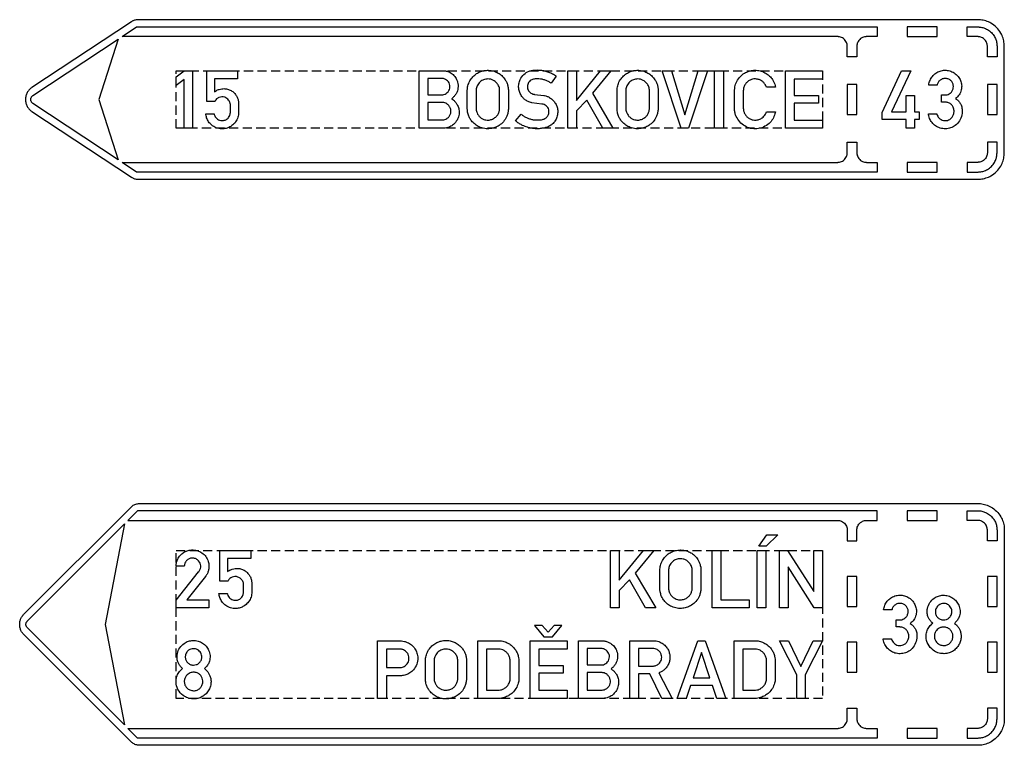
# Model space of a CAD drawing. Header units: millimetres. Extents: x -543 to 12818, y -320 to 1725.
# Tile 3 of 5: x 3673 to 5710, y 0 to 1501. Entities that reach past the tile are written whole.
import ezdxf

# ---------------------------------------------------------------- set-up
doc = ezdxf.new("R2010")
doc.units = ezdxf.units.MM
doc.header["$LTSCALE"] = 5
doc.linetypes.add('ČÁRKOVANÁX2', pattern=[1.5, 1, -0.5])
doc.layers.add('Značka', color=7, linetype='Continuous')

msp = doc.modelspace()

# ---------------------------------------------------------------- linework, layer by layer
at = {"layer": 'Značka', "color": 5}
for points in [[(5655.4, 1500.5), (3917.9, 1500.5), (3917.2, 1500.5), (3916.4, 1500.5, 0.031279), (3913.6, 1500.2, 0.030292), (3910.7, 1499.5, 0.031362), (3908, 1498.5, 0.034709), (3905.4, 1497.2), (3904.8, 1496.8), (3904.1, 1496.4), (3698.3, 1360.6), (3697.1, 1359.7), (3695.9, 1358.8, 0.052611), (3691.7, 1354.7, 0.052754), (3688.4, 1349.8, 0.065591), (3685.7, 1342.9, 0.065814), (3684.9, 1335.5, 0.065502), (3685.7, 1328.2, 0.063862), (3688.4, 1321.3, 0.052739), (3691.7, 1316.4, 0.057593), (3695.9, 1312.3), (3697.1, 1311.4), (3698.3, 1310.5), (3904.1, 1174.7), (3904.8, 1174.3), (3905.4, 1173.9, 0.031255), (3908, 1172.6, 0.030313), (3910.7, 1171.6, 0.031363), (3913.6, 1170.9, 0.0347), (3916.4, 1170.6), (3917.2, 1170.6), (3917.9, 1170.5), (5655.4, 1170.5, 0.003568), (5658.3, 1170.7, 0.010713), (5661.1, 1170.8, 0.055713), (5672.4, 1173.2, 0.056163), (5682.9, 1177.9, 0.069695), (5694.3, 1186.6, 0.068358), (5703, 1198, 0.056425), (5707.9, 1208.6, 0.061111), (5710.1, 1219.8), (5710.3, 1222.7), (5710.4, 1225.5), (5710.4, 1445.5), (5710.3, 1448.4), (5710.1, 1451.3, 0.055706), (5707.8, 1462.5, 0.056171), (5703, 1473, 0.069693), (5694.4, 1484.5, 0.068361), (5682.9, 1493.2, 0.05643), (5672.4, 1498, 0.061122), (5661.1, 1500.2, 0.012199), (5658.3, 1500.4, 0.004055), (5655.4, 1500.5)], [(3914.9, 1485.5), (5447.4, 1485.5), (5447.4, 1465.5), (5425.4, 1465.5, 0.003505), (5424.3, 1465.5, 0.010675), (5423.3, 1465.4, 0.055729), (5419.2, 1464.6, 0.056165), (5415.4, 1462.9, 0.069687), (5411.2, 1459.7, 0.068336), (5408.1, 1455.5, 0.056415), (5406.3, 1451.7, 0.061115), (5405.5, 1447.6), (5405.4, 1446.6), (5405.4, 1445.5), (5405.4, 1423.5), (5385.4, 1423.5), (5385.4, 1445.5), (5385.4, 1446.6), (5385.3, 1447.6, 0.055695), (5384.4, 1451.7, 0.056165), (5382.7, 1455.5, 0.069682), (5379.6, 1459.7, 0.06837), (5375.4, 1462.9, 0.05644), (5371.6, 1464.6, 0.061135), (5367.5, 1465.4, 0.012246), (5366.4, 1465.5), (5365.4, 1465.5), (3884.6, 1465.5), (3914.9, 1485.5)], [(5675.4, 1423.5), (5675.4, 1445.5), (5675.4, 1446.6), (5675.3, 1447.6, 0.055752), (5674.4, 1451.7, 0.056139), (5672.7, 1455.5, 0.069682), (5669.6, 1459.7, 0.06837), (5665.4, 1462.9, 0.05644), (5661.6, 1464.6, 0.061135), (5657.5, 1465.4, 0.012246), (5656.4, 1465.5), (5655.4, 1465.5), (5633.4, 1465.5), (5633.4, 1485.5), (5655.4, 1485.5, -0.00359), (5657.5, 1485.5, -0.010701), (5659.6, 1485.3, -0.055709), (5667.8, 1483.6, -0.056165), (5675.4, 1480.2, -0.069687), (5683.7, 1473.9, -0.06836), (5690, 1465.5, -0.056428), (5693.5, 1457.9, -0.0611), (5695.2, 1449.7), (5695.3, 1447.6), (5695.4, 1445.5), (5695.4, 1423.5), (5675.4, 1423.5)], [(3876.3, 1460), (3836.3, 1335.5), (3876.3, 1211.1), (3700.3, 1327.2), (3699.9, 1327.5), (3699.5, 1327.8, -0.052598), (3698.1, 1329.2, -0.052729), (3697, 1330.8, -0.065595), (3696.1, 1333.1, -0.065813), (3695.8, 1335.5, -0.065502), (3696.1, 1338, -0.06386), (3697, 1340.3, -0.05275), (3698.1, 1341.9, -0.057607), (3699.5, 1343.3), (3699.9, 1343.6), (3700.3, 1343.9), (3876.3, 1460)], [(4075.2, 1305.7), (4075.4, 1305), (4075.6, 1304.2, 0.061321), (4077.5, 1299.9, 0.076051), (4080.6, 1296.3, 0.081245), (4084.4, 1293.6, 0.074046), (4089, 1292.2, 0.102547), (4096.1, 1292.5, 0.116968), (4102.4, 1295.5, 0.07231), (4105.3, 1298.5, 0.058801), (4107.4, 1302.1, 0.043861), (4108.4, 1305.2, 0.050818), (4108.9, 1308.3, 0.010876), (4108.9, 1309.1, 0.003619), (4108.9, 1310), (4108.9, 1324.4, 0.008536), (4108.8, 1326.1, 0.025954), (4108.5, 1327.7, 0.068285), (4107.3, 1331.2, 0.054033), (4105.2, 1334.3, 0.069253), (4101.6, 1337.8, 0.08054), (4097.1, 1340.1, 0.097812), (4091.1, 1340.9, 0.091138), (4085.2, 1339.5, 0.085464), (4080.4, 1336.6, 0.103685), (4077.1, 1332.3), (4076.9, 1331.8), (4076.6, 1331.3), (4059.9, 1331.3), (4059.9, 1395), (4123.7, 1395), (4123.7, 1378.1), (4075.9, 1378.1), (4075.9, 1351.3), (4077.8, 1352.6), (4079.8, 1353.9, -0.051742), (4085.4, 1356.4, -0.052712), (4091.5, 1357.7, -0.06579), (4099.1, 1357.7, -0.065562), (4106.5, 1355.7, -0.069358), (4113.6, 1351.8, -0.071356), (4119.3, 1346.1, -0.059652), (4123, 1340.2, -0.053804), (4125.2, 1333.7, -0.024795), (4125.7, 1331, -0.033753), (4125.9, 1328.3), (4125.9, 1328), (4125.9, 1327.6), (4125.9, 1308.5, -0.001761), (4125.9, 1307.7, -0.005322), (4125.8, 1306.8, -0.045325), (4125.1, 1301.4, -0.04367), (4123.3, 1296.1, -0.080867), (4117.8, 1286.9, -0.084535), (4109.6, 1280, -0.069816), (4101.9, 1276.4, -0.066782), (4093.4, 1275, -0.084631), (4082.2, 1276.3, -0.088725), (4072.1, 1281.3, -0.074193), (4065.3, 1287.6, -0.07096), (4060.6, 1295.5, -0.035766), (4059.1, 1299.8, -0.037177), (4058.2, 1304.2), (4058.1, 1304.9), (4058, 1305.7), (4075.2, 1305.7)], [(4499.4, 1276), (4499.4, 1395), (4548.3, 1395), (4549.5, 1395, -0.006987), (4550.7, 1394.9, -0.053522), (4557.4, 1393.8, -0.058869), (4563.8, 1391.1, -0.084093), (4571.6, 1385.2, -0.083995), (4577, 1377, -0.052903), (4579.1, 1371.3, -0.048086), (4580, 1365.3, -0.047689), (4579.9, 1359.2, -0.051704), (4578.6, 1353.2, -0.057806), (4575.8, 1347, -0.056924), (4571.7, 1341.6, -0.018975), (4570.1, 1340, -0.01917), (4568.4, 1338.6, -0.007456), (4567.6, 1337.9), (4566.6, 1337.2), (4567.9, 1336.3, -0.007109), (4569.1, 1335.4, -0.045524), (4574, 1330.9, -0.053982), (4577.9, 1325.4, -0.077429), (4581.5, 1316.9, -0.07632), (4582.3, 1307.6, -0.08493), (4580.2, 1297.3, -0.082717), (4574.8, 1288.3, -0.067284), (4568.8, 1282.4, -0.067548), (4561.4, 1278.3, -0.045462), (4556.2, 1276.7, -0.04876), (4550.8, 1276.1, -0.00711), (4549.8, 1276, -0.00231), (4548.8, 1276), (4499.4, 1276)], [(4599.2, 1354.6), (4599.2, 1355.6), (4599.3, 1356.6, -0.030686), (4599.9, 1361.6, -0.031089), (4601.2, 1366.4, -0.066292), (4605.8, 1376.2, -0.068476), (4612.8, 1384.5, -0.061862), (4620.5, 1390.3, -0.059931), (4629.4, 1394.1, -0.057342), (4638.6, 1395.8, -0.057585), (4647.9, 1395.5, -0.056918), (4656.9, 1393.2, -0.057502), (4665, 1389, -0.055379), (4671.9, 1383.4, -0.053459), (4677.5, 1376.4, -0.043032), (4680.8, 1370.4, -0.048855), (4682.9, 1364, -0.022706), (4683.6, 1360.5, -0.012948), (4684, 1356.9), (4684.1, 1356.3), (4684.2, 1355.7), (4684.2, 1315.9), (4684.1, 1314.9), (4684, 1314, -0.035768), (4682.7, 1306.6, -0.047842), (4680.2, 1299.6, -0.078795), (4673.9, 1289.6, -0.073098), (4664.8, 1281.9, -0.060119), (4656.2, 1277.5, -0.059847), (4646.8, 1275.3, -0.071109), (4635.1, 1275.4, -0.074185), (4623.9, 1278.8, -0.06604), (4615.1, 1284.2, -0.061699), (4607.9, 1291.6, -0.047092), (4603.8, 1297.9, -0.05388), (4601, 1304.9, -0.030233), (4599.9, 1309.6, -0.017685), (4599.4, 1314.3), (4599.2, 1315.4), (4599.2, 1316.5), (4599.2, 1354.6)], [(4710.7, 1305.2), (4711.8, 1304.3), (4713, 1303.4, 0.039103), (4718.4, 1299.8, 0.032091), (4724.4, 1297, 0.032644), (4730.8, 1294.8, 0.039891), (4737.3, 1293.5, 0.02449), (4741.8, 1293.2, 0.01432), (4746.3, 1293.2, 0.035312), (4753, 1293.8, 0.084135), (4759.3, 1295.9, 0.055206), (4762.2, 1297.8, 0.056011), (4764.7, 1300.2, 0.05727), (4766.6, 1303.2, 0.056926), (4767.7, 1306.5, 0.062829), (4768.2, 1310.3, 0.064418), (4767.7, 1314.1, 0.085849), (4765.7, 1318.9, 0.089205), (4762.1, 1322.7, 0.071842), (4758.4, 1324.9, 0.05931), (4754.2, 1326), (4753.7, 1326.1), (4753.2, 1326.2), (4732.5, 1328.8), (4731.6, 1329.1), (4730.8, 1329.3, -0.017774), (4726.8, 1330.7, -0.032305), (4722.9, 1332.4, -0.062172), (4717.1, 1336.4, -0.055262), (4712.3, 1341.7, -0.068822), (4707.7, 1349.8, -0.072906), (4705.5, 1358.7, -0.074674), (4705.8, 1367.9, -0.072247), (4708.7, 1376.8, -0.094605), (4716.3, 1387.2, -0.103596), (4727, 1393.9, -0.055196), (4733.8, 1395.8, -0.035097), (4740.9, 1396.5, -0.029409), (4748.9, 1396.3, -0.030644), (4756.7, 1395.2, -0.032943), (4765.2, 1393, -0.029902), (4773.4, 1389.7, -0.019591), (4777.6, 1387.6, -0.028945), (4781.5, 1385.2), (4782.2, 1384.6), (4783, 1384), (4772.8, 1369.4), (4771.5, 1370.2), (4770.1, 1371, 0.031818), (4763.8, 1374.2, 0.035477), (4757.2, 1376.5, 0.037911), (4750.4, 1377.9, 0.035605), (4743.4, 1378.3, 0.05695), (4735.9, 1377.5, 0.118682), (4729.4, 1374.5, 0.089558), (4726.1, 1370.9, 0.077129), (4724.1, 1366.3, 0.050936), (4723.5, 1363.2, 0.054981), (4723.6, 1360.1, 0.076557), (4724.8, 1355.8, 0.070212), (4727.2, 1351.9, 0.053213), (4729.6, 1349.5, 0.057381), (4732.4, 1347.8, 0.030551), (4733.9, 1347.1, 0.033), (4735.5, 1346.6, 0.019636), (4736.7, 1346.4, 0.006491), (4737.9, 1346.2), (4757.6, 1343.7), (4758.2, 1343.6), (4758.9, 1343.5, -0.057689), (4764.4, 1342, -0.045347), (4769.6, 1339.3, -0.062097), (4776.5, 1334, -0.068451), (4781.7, 1327.1, -0.067352), (4785.1, 1319.5, -0.064545), (4786.3, 1311.2, -0.073531), (4785.3, 1301.6, -0.075675), (4781.6, 1292.7, -0.065689), (4776.6, 1286.1, -0.066685), (4770.1, 1281.1, -0.056083), (4763.1, 1277.9, -0.038296), (4755.6, 1276, -0.042199), (4744.9, 1274.9, -0.042477), (4734.1, 1275.7, -0.040678), (4723.7, 1278, -0.036919), (4713.6, 1282, -0.028959), (4707.1, 1285.4, -0.03894), (4701.1, 1289.7), (4700.1, 1290.6), (4699, 1291.5), (4710.7, 1305.2)], [(4909.1, 1354.6), (4909.1, 1355.6), (4909.2, 1356.6, -0.030699), (4909.8, 1361.6, -0.031077), (4911.1, 1366.4, -0.066297), (4915.7, 1376.2, -0.068485), (4922.7, 1384.5, -0.061866), (4930.4, 1390.3, -0.059931), (4939.3, 1394.1, -0.05734), (4948.5, 1395.8, -0.057585), (4957.8, 1395.5, -0.056914), (4966.8, 1393.2, -0.057508), (4974.9, 1389, -0.055388), (4981.8, 1383.4, -0.053464), (4987.4, 1376.4, -0.043001), (4990.7, 1370.4, -0.048855), (4992.9, 1364, -0.022673), (4993.5, 1360.5), (4994, 1356.9), (4994, 1356.3), (4994.1, 1355.7), (4994.1, 1315.9), (4994, 1314.9), (4993.9, 1314, -0.03576), (4992.6, 1306.6, -0.047835), (4990.1, 1299.6, -0.07879), (4983.8, 1289.6, -0.073098), (4974.7, 1281.9, -0.060122), (4966.1, 1277.5, -0.059851), (4956.7, 1275.3, -0.071109), (4945, 1275.4, -0.074185), (4933.8, 1278.8, -0.066033), (4925, 1284.2, -0.061699), (4917.8, 1291.6, -0.047099), (4913.7, 1297.9, -0.053865), (4910.9, 1304.9, -0.030221), (4909.8, 1309.6, -0.017672), (4909.3, 1314.3), (4909.2, 1315.4), (4909.1, 1316.5), (4909.1, 1354.6)], [(5236.7, 1310.1), (5236.2, 1307.9), (5235.7, 1305.7, -0.074267), (5231.1, 1295.1, -0.07334), (5223.6, 1286.2, -0.087472), (5212, 1278.5, -0.087033), (5198.4, 1275.1, -0.081781), (5185.3, 1275.9, -0.082642), (5173.2, 1280.8, -0.082255), (5163, 1289.2, -0.076612), (5155.9, 1300.4, -0.049038), (5153.3, 1307.3, -0.06406), (5152.4, 1314.6), (5152.4, 1315.5), (5152.4, 1316.4), (5152.4, 1356.3), (5152.5, 1357.5), (5152.6, 1358.7, -0.076267), (5155.6, 1370.3, -0.076924), (5162.1, 1380.5, -0.07328), (5170.3, 1388.3, -0.069836), (5180.5, 1393.4, -0.059238), (5189.8, 1395.7, -0.060626), (5199.5, 1395.8, -0.068021), (5210.2, 1393.2, -0.0664), (5219.8, 1387.9, -0.053993), (5226.4, 1382.2, -0.055384), (5231.6, 1375.2, -0.038268), (5234.3, 1370, -0.040679), (5236.1, 1364.5), (5236.4, 1362.8), (5236.8, 1361), (5218.2, 1361), (5217.4, 1362.8), (5216.6, 1364.6, 0.060783), (5213.5, 1369.4, 0.062697), (5209.3, 1373.3, 0.078729), (5202.9, 1376.7, 0.078053), (5195.8, 1378, 0.073298), (5189.1, 1377.4, 0.073377), (5182.8, 1374.9, 0.069989), (5177.6, 1371, 0.0703), (5173.7, 1365.9, 0.038797), (5172.1, 1362.7, 0.035413), (5171, 1359.3), (5170.6, 1357.4), (5170.4, 1355.4), (5170.4, 1354.9), (5170.3, 1354.3), (5170.3, 1316.7), (5170.4, 1315.9), (5170.5, 1315.1, 0.059569), (5171.9, 1309.1, 0.068103), (5174.7, 1303.6, 0.072022), (5178.9, 1298.8, 0.068632), (5184.2, 1295.4, 0.071732), (5190.5, 1293.3, 0.073115), (5197.2, 1293.1, 0.082615), (5204.6, 1295, 0.081785), (5211.1, 1299.2, 0.058806), (5214.7, 1303.2, 0.059261), (5217.4, 1307.8), (5217.8, 1308.9), (5218.2, 1310.1), (5236.7, 1310.1)], [(5570.6, 1305.8), (5571, 1304.4), (5571.5, 1303.1, 0.066936), (5573.9, 1299, 0.067324), (5577.3, 1295.7, 0.079611), (5582.1, 1292.9, 0.083503), (5587.5, 1291.9, 0.078721), (5592.6, 1292.4, 0.077291), (5597.4, 1294.4, 0.094868), (5602.3, 1298.8, 0.087389), (5605.4, 1304.7, 0.097379), (5606.5, 1312.1, 0.104443), (5604.7, 1319.4, 0.094858), (5600.9, 1324.9, 0.095664), (5595.3, 1328.6, 0.045616), (5592.4, 1329.6, 0.043317), (5589.4, 1330.1), (5588.7, 1330.2), (5588.1, 1330.2), (5580.7, 1330.2), (5580.7, 1345.1), (5588.3, 1345.1), (5589, 1345.1, 0.010037), (5589.6, 1345.1, 0.089505), (5594.3, 1346, 0.078189), (5598.5, 1348.5, 0.098565), (5602.8, 1353.3, 0.099815), (5604.9, 1359.4, 0.096895), (5604.9, 1365.6, 0.098709), (5602.5, 1371.3, 0.100564), (5598.1, 1375.9, 0.097644), (5592.3, 1378.5, 0.106021), (5585.3, 1378.9, 0.108981), (5578.9, 1376.3, 0.096332), (5574.3, 1372.1, 0.100258), (5571.7, 1366.7), (5571.6, 1366), (5571.4, 1365.3), (5554.2, 1365.3), (5554.6, 1367.9), (5555.2, 1370.4, -0.070916), (5558.9, 1379.4, -0.076579), (5565.1, 1387, -0.078959), (5573.1, 1392.6, -0.076378), (5582.4, 1395.5, -0.077806), (5592.5, 1395.8, -0.077968), (5602.2, 1393, -0.081012), (5611.1, 1387.2, -0.081003), (5617.7, 1379, -0.076299), (5621.4, 1370.3, -0.0798), (5622.2, 1360.7, -0.092069), (5619.7, 1349.9, -0.105087), (5613.3, 1341), (5611.5, 1339.3), (5609.6, 1337.7), (5611.4, 1336.4), (5613.1, 1335, -0.058043), (5617.6, 1330, -0.058881), (5620.9, 1324.2, -0.074892), (5623.2, 1315.7, -0.064085), (5623.1, 1306.8, -0.089419), (5619.3, 1294, -0.101889), (5611.2, 1283.6, -0.087328), (5602, 1277.7, -0.080963), (5591.4, 1275.2, -0.079643), (5580.5, 1275.7, -0.082662), (5570.4, 1279.7, -0.076818), (5562.5, 1285.9, -0.076585), (5556.9, 1294.1, -0.041081), (5554.8, 1299, -0.040365), (5553.6, 1304), (5553.5, 1304.9), (5553.4, 1305.8), (5570.6, 1305.8)], [(4517.5, 1379.1), (4517.5, 1345.1), (4546, 1345.1, 0.005386), (4547.1, 1345.1, 0.01603), (4548.2, 1345.2, 0.091636), (4553.3, 1346.6, 0.08074), (4557.7, 1349.7, 0.081301), (4561.1, 1353.9, 0.086101), (4562.9, 1358.9, 0.08746), (4563.1, 1364.4, 0.085838), (4561.4, 1369.7, 0.08193), (4558.4, 1374, 0.078649), (4554.1, 1377.1, 0.046711), (4551.5, 1378.3, 0.054004), (4548.6, 1378.9, 0.009065), (4548, 1379), (4547.4, 1379.1), (4517.5, 1379.1)], [(4617.3, 1354.5), (4617.3, 1316.5), (4617.3, 1315.8), (4617.4, 1315, 0.037584), (4618, 1311.3, 0.041676), (4619.3, 1307.7, 0.062893), (4622, 1302.8, 0.060173), (4626, 1298.7, 0.059427), (4630.5, 1295.5, 0.064329), (4635.7, 1293.6, 0.050509), (4640, 1293, 0.044565), (4644.3, 1293.1, 0.073918), (4651.6, 1295.1, 0.085005), (4657.9, 1299.2, 0.073628), (4662.2, 1304.1, 0.063572), (4664.9, 1309.9, 0.033212), (4665.7, 1312.8, 0.042657), (4666.1, 1315.8), (4666.1, 1316.2), (4666.1, 1316.6), (4666.1, 1354.5), (4666.1, 1355.1), (4666.1, 1355.8, 0.062613), (4665.5, 1360, 0.048324), (4663.9, 1363.9, 0.076913), (4659.5, 1370.3, 0.08378), (4653.3, 1375, 0.069864), (4647.7, 1377.3, 0.066682), (4641.5, 1378, 0.08852), (4633, 1376.5, 0.098118), (4625.7, 1372.1, 0.062844), (4622.1, 1368.2, 0.051395), (4619.5, 1363.5, 0.039545), (4618.1, 1359.8, 0.050738), (4617.4, 1355.9), (4617.3, 1355.2), (4617.3, 1354.5)], [(4927.2, 1354.5), (4927.2, 1316.5), (4927.2, 1315.8), (4927.3, 1315, 0.037584), (4927.9, 1311.3, 0.04166), (4929.2, 1307.7, 0.062884), (4931.9, 1302.8, 0.060173), (4935.9, 1298.7, 0.059415), (4940.4, 1295.5, 0.064332), (4945.6, 1293.6, 0.050512), (4949.9, 1293, 0.044565), (4954.2, 1293.1, 0.073922), (4961.5, 1295.1, 0.085009), (4967.8, 1299.2, 0.073635), (4972.1, 1304.1, 0.063589), (4974.8, 1309.9, 0.033231), (4975.6, 1312.8, 0.042637), (4976, 1315.8), (4976, 1316.2), (4976, 1316.6), (4976, 1354.5), (4976.1, 1355.1), (4976, 1355.8, 0.062627), (4975.4, 1360, 0.048298), (4973.8, 1363.9, 0.0769), (4969.4, 1370.3, 0.083785), (4963.3, 1375, 0.069861), (4957.6, 1377.3, 0.066677), (4951.4, 1378, 0.088518), (4942.9, 1376.5, 0.098123), (4935.6, 1372.1, 0.062844), (4932, 1368.2, 0.051415), (4929.4, 1363.5, 0.039545), (4928, 1359.8, 0.050722), (4927.3, 1355.9), (4927.2, 1355.2), (4927.2, 1354.5)], [(4517.5, 1329.2), (4517.5, 1293.2), (4546.1, 1293.2, 0.003564), (4547.2, 1293.2, 0.010909), (4548.3, 1293.3, 0.058711), (4552.6, 1294, 0.063112), (4556.5, 1295.9, 0.084062), (4561, 1299.5, 0.085723), (4563.9, 1304.4, 0.082254), (4565.3, 1309.7, 0.080964), (4564.8, 1315.1, 0.088837), (4562.5, 1320.7, 0.084254), (4558.4, 1325.3, 0.065593), (4554.7, 1327.8, 0.080403), (4550.5, 1329, 0.018305), (4549.4, 1329.1, 0.006108), (4548.2, 1329.2), (4517.5, 1329.2)], [(3884.6, 1205.5), (5365.4, 1205.5, 0.003559), (5366.4, 1205.6, 0.010727), (5367.5, 1205.7, 0.055701), (5371.6, 1206.5, 0.056165), (5375.4, 1208.2, 0.069696), (5379.6, 1211.4, 0.068336), (5382.7, 1215.5, 0.056415), (5384.5, 1219.4, 0.061086), (5385.3, 1223.5), (5385.4, 1224.5), (5385.4, 1225.5), (5385.4, 1247.5), (5405.4, 1247.5), (5405.4, 1225.5), (5405.4, 1224.5), (5405.5, 1223.5, 0.055756), (5406.3, 1219.4, 0.056145), (5408.1, 1215.5, 0.069682), (5411.2, 1211.4, 0.068352), (5415.4, 1208.2, 0.056429), (5419.2, 1206.5, 0.061109), (5423.3, 1205.7, 0.01213), (5424.3, 1205.6), (5425.4, 1205.5), (5447.4, 1205.5), (5447.4, 1185.5), (3914.9, 1185.5), (3884.6, 1205.5)], [(5675.4, 1247.5), (5675.4, 1225.5), (5675.4, 1224.5), (5675.3, 1223.5, -0.055756), (5674.4, 1219.4, -0.056145), (5672.7, 1215.5, -0.069682), (5669.6, 1211.4, -0.068352), (5665.4, 1208.2, -0.056454), (5661.6, 1206.5, -0.06112), (5657.5, 1205.7, -0.01213), (5656.4, 1205.6, -0.004029), (5655.4, 1205.5), (5633.4, 1205.5), (5633.4, 1185.5), (5655.4, 1185.5, 0.00359), (5657.5, 1185.6, 0.010701), (5659.6, 1185.8, 0.055709), (5667.8, 1187.4, 0.056165), (5675.4, 1190.9, 0.069691), (5683.7, 1197.2, 0.068364), (5690, 1205.5, 0.056428), (5693.5, 1213.2, 0.0611), (5695.2, 1221.4), (5695.3, 1223.5), (5695.4, 1225.5), (5695.4, 1247.5), (5675.4, 1247.5)], [(5655.5, 0), (3920.8, 0), (3919.8, 0, -0.008086), (3918.9, 0.1, -0.042027), (3915, 0.7, -0.040908), (3911.3, 1.9, -0.042264), (3907.7, 3.7, -0.046627), (3904.6, 6), (3903.9, 6.6), (3903.2, 7.3), (3681.7, 228.8), (3680.6, 229.9), (3679.6, 231.1, -0.055714), (3676.1, 236.3, -0.056165), (3673.9, 242.2, -0.06969), (3672.8, 250, -0.068356), (3673.9, 257.8, -0.056428), (3676.1, 263.7, -0.061123), (3679.6, 268.9, -0.012184), (3680.6, 270.1), (3681.7, 271.2), (3903.2, 492.7), (3903.9, 493.4), (3904.6, 494, -0.042026), (3907.7, 496.3, -0.040914), (3911.3, 498.1, -0.042271), (3915, 499.3, -0.046627), (3918.9, 499.9), (3919.8, 500), (3920.8, 500), (5655.5, 500, -0.003587), (5658.3, 499.9, -0.010724), (5661.2, 499.7, -0.055714), (5672.5, 497.4, -0.056166), (5683, 492.6, -0.06969), (5694.4, 484, -0.068355), (5703.1, 472.5, -0.056427), (5707.9, 462, -0.061123), (5710.2, 450.7), (5710.4, 447.9), (5710.5, 445), (5710.5, 55), (5710.4, 52.1), (5710.2, 49.3, -0.055727), (5707.9, 38, -0.056164), (5703.1, 27.5, -0.069693), (5694.4, 16.1, -0.068353), (5683, 7.4, -0.056435), (5672.5, 2.5, -0.061124), (5661.2, 0.3, -0.012203), (5658.3, 0.1, -0.004069), (5655.5, 0)], [(3896.6, 465), (5365.4, 465), (5366.4, 465, -0.010714), (5367.5, 464.9, -0.055715), (5371.6, 464.1, -0.056165), (5375.4, 462.3, -0.069705), (5379.6, 459.2, -0.068373), (5382.7, 455, -0.056415), (5384.5, 451.2, -0.061144), (5385.3, 447.1), (5385.4, 446), (5385.4, 445), (5385.4, 423), (5405.4, 423), (5405.4, 445), (5405.4, 446), (5405.5, 447.1, -0.055698), (5406.3, 451.2, -0.056168), (5408.1, 455, -0.069682), (5411.2, 459.2, -0.068348), (5415.4, 462.3, -0.056409), (5419.2, 464.1, -0.061116), (5423.3, 464.9, -0.012195), (5424.3, 465, -0.004083), (5425.4, 465), (5447.4, 465), (5447.4, 485), (3916.6, 485), (3896.6, 465)], [(5675.4, 423), (5675.4, 445), (5675.4, 446), (5675.3, 447.1, 0.055698), (5674.4, 451.2, 0.056168), (5672.7, 455, 0.069682), (5669.6, 459.2, 0.068361), (5665.4, 462.3, 0.056434), (5661.6, 464.1, 0.061127), (5657.5, 464.9), (5656.4, 465), (5655.4, 465), (5633.4, 465), (5633.4, 485), (5655.4, 485), (5657.5, 484.9, -0.010724), (5659.6, 484.8, -0.055719), (5667.8, 483.1, -0.056165), (5675.4, 479.6, -0.069689), (5683.7, 473.3, -0.068352), (5690, 465, -0.056415), (5693.5, 457.4, -0.06113), (5695.2, 449.2), (5695.3, 447.1), (5695.4, 445), (5695.4, 423), (5675.4, 423)], [(3889.5, 457.9), (3849.5, 250), (3889.5, 42.1), (3688.7, 242.9), (3688.3, 243.3), (3688, 243.7, -0.055716), (3686.8, 245.4, -0.056168), (3686.1, 247.4, -0.069691), (3685.7, 250, -0.068357), (3686.1, 252.6, -0.056433), (3686.8, 254.6, -0.061127), (3688, 256.3), (3688.3, 256.7), (3688.7, 257.1), (3889.5, 457.9)], [(3996.5, 284), (3996.5, 299.9), (4043, 358.5, 0.004057), (4043.7, 359.3, 0.012132), (4044.4, 360.2, 0.082992), (4046.9, 365.5, 0.094408), (4047.4, 371.4, 0.09214), (4046.2, 376.6, 0.084041), (4043.2, 381.2, 0.098132), (4037.9, 385.3, 0.106053), (4031.5, 387, 0.106168), (4025, 386.2, 0.099957), (4019.3, 382.9, 0.083722), (4015.8, 378.7, 0.091654), (4013.9, 373.8, 0.02616), (4013.6, 371.9, 0.008693), (4013.4, 370.1), (3996.5, 370.1, -0.003378), (3996.5, 371.7, -0.010134), (3996.6, 373.3, -0.059427), (3998, 380.4, -0.058236), (4001.1, 387.1, -0.072153), (4006.7, 394.4, -0.072222), (4014.2, 399.8, -0.061477), (4021.4, 402.8, -0.059944), (4029.1, 403.9, -0.083061), (4040.1, 402.6, -0.08705), (4050.1, 397.8, -0.087764), (4058.1, 390.1, -0.087798), (4062.9, 380.2, -0.068484), (4064.5, 371.7, -0.062423), (4063.7, 363.1, -0.050685), (4061.9, 356.7, -0.06184), (4058.7, 351, -0.00834), (4058, 350.1, -0.002779), (4057.4, 349.2), (4018.7, 301), (4064.4, 301), (4064.4, 284), (3996.5, 284)], [(4102.4, 313.7), (4102.6, 312.9), (4102.8, 312.2, 0.061327), (4104.8, 307.8, 0.076051), (4107.8, 304.2, 0.081239), (4111.6, 301.6, 0.074028), (4116.2, 300.2, 0.102539), (4123.3, 300.4, 0.116978), (4129.6, 303.5, 0.072325), (4132.5, 306.5, 0.058812), (4134.6, 310.1, 0.04384), (4135.6, 313.1, 0.050826), (4136.1, 316.2), (4136.1, 317.1), (4136.1, 317.9), (4136.1, 332.3), (4136, 334, 0.025975), (4135.8, 335.7, 0.068288), (4134.5, 339.1, 0.054042), (4132.4, 342.2, 0.069267), (4128.8, 345.8, 0.080551), (4124.3, 348, 0.097812), (4118.4, 348.9, 0.091133), (4112.4, 347.4, 0.085478), (4107.7, 344.6, 0.103678), (4104.4, 340.3), (4104.1, 339.8), (4103.9, 339.2), (4087.1, 339.2), (4087.1, 403), (4150.9, 403), (4150.9, 386), (4103.1, 386), (4103.1, 359.3, -0.005073), (4105, 360.6, -0.015229), (4107.1, 361.8, -0.051731), (4112.7, 364.3, -0.052708), (4118.7, 365.6, -0.065798), (4126.3, 365.6, -0.065552), (4133.7, 363.6, -0.069371), (4140.8, 359.7, -0.071359), (4146.6, 354, -0.059639), (4150.2, 348.2, -0.053792), (4152.4, 341.6, -0.024797), (4152.9, 339, -0.033756), (4153.1, 336.3), (4153.1, 335.9), (4153.1, 335.6), (4153.1, 316.5), (4153.1, 315.6), (4153, 314.8, -0.045319), (4152.3, 309.3, -0.043675), (4150.6, 304.1, -0.080874), (4145, 294.9, -0.084533), (4136.8, 287.9, -0.069813), (4129.1, 284.3, -0.066782), (4120.6, 283, -0.084625), (4109.4, 284.3, -0.088729), (4099.3, 289.2, -0.07419), (4092.6, 295.5, -0.070964), (4087.9, 303.5, -0.035763), (4086.3, 307.7, -0.037183), (4085.4, 312.1), (4085.3, 312.9), (4085.2, 313.7), (4102.4, 313.7)], [(4997.6, 362.6), (4997.7, 363.6), (4997.7, 364.5, -0.030672), (4998.4, 369.5, -0.031055), (4999.7, 374.4, -0.066298), (5004.2, 384.2, -0.06848), (5011.3, 392.5, -0.06186), (5019, 398.3, -0.059931), (5027.9, 402, -0.057348), (5037, 403.8, -0.057579), (5046.4, 403.4, -0.056911), (5055.3, 401.2, -0.057496), (5063.5, 397, -0.055385), (5070.4, 391.4, -0.053443), (5076, 384.4, -0.043019), (5079.3, 378.4, -0.04884), (5081.4, 371.9), (5082.1, 368.4), (5082.5, 364.8), (5082.6, 364.3), (5082.6, 363.7), (5082.6, 323.8), (5082.5, 322.9), (5082.4, 322, -0.035776), (5081.2, 314.6, -0.047836), (5078.7, 307.5, -0.078787), (5072.3, 297.6, -0.0731), (5063.2, 289.9, -0.060119), (5054.6, 285.5, -0.059844), (5045.2, 283.3, -0.071112), (5033.5, 283.4, -0.074183), (5022.3, 286.8, -0.066046), (5013.5, 292.1, -0.061689), (5006.3, 299.5, -0.047086), (5002.2, 305.9, -0.053869), (4999.4, 312.9, -0.030222), (4998.4, 317.5), (4997.8, 322.3), (4997.7, 323.4), (4997.6, 324.4), (4997.6, 362.6)], [(5015.7, 362.5), (5015.7, 324.4), (5015.8, 323.7), (5015.8, 323, 0.037583), (5016.5, 319.2, 0.04166), (5017.7, 315.6, 0.062889), (5020.5, 310.7, 0.060173), (5024.4, 306.6, 0.059406), (5029, 303.5, 0.064322), (5034.1, 301.6, 0.050526), (5038.4, 300.9, 0.044572), (5042.7, 301.1, 0.073914), (5050.1, 303, 0.085016), (5056.4, 307.1, 0.073642), (5060.6, 312, 0.063593), (5063.4, 317.9), (5064.2, 320.8, 0.042637), (5064.6, 323.8), (5064.6, 324.2), (5064.6, 324.5), (5064.6, 362.4), (5064.6, 363.1), (5064.6, 363.8, 0.06263), (5063.9, 367.9, 0.048301), (5062.3, 371.9, 0.076909), (5057.9, 378.3, 0.08377), (5051.8, 382.9, 0.069866), (5046.1, 385.2, 0.066668), (5039.9, 385.9, 0.08852), (5031.5, 384.4, 0.098126), (5024.2, 380.1, 0.062873), (5020.6, 376.1, 0.051423), (5017.9, 371.5, 0.039514), (5016.5, 367.7, 0.05075), (5015.8, 363.8), (5015.8, 363.2), (5015.7, 362.5)], [(5476.9, 220.3), (5477.3, 218.9), (5477.9, 217.5, 0.066945), (5480.2, 213.5, 0.067326), (5483.6, 210.1, 0.079613), (5488.4, 207.4, 0.083501), (5493.9, 206.3, 0.078719), (5499, 206.8, 0.077297), (5503.7, 208.9, 0.094875), (5508.6, 213.2, 0.087391), (5511.7, 219.1, 0.097378), (5512.8, 226.6, 0.104442), (5511, 233.8, 0.094861), (5507.2, 239.3, 0.095666), (5501.6, 243.1, 0.045597), (5498.7, 244.1, 0.043327), (5495.7, 244.6), (5495.1, 244.6), (5494.4, 244.7), (5487, 244.7), (5487, 259.6), (5494.6, 259.6), (5495.3, 259.5, 0.009987), (5495.9, 259.5, 0.089511), (5500.6, 260.5, 0.07819), (5504.8, 263, 0.098565), (5509.1, 267.8, 0.099778), (5511.2, 273.8, 0.096856), (5511.2, 280, 0.098706), (5508.8, 285.8, 0.100557), (5504.4, 290.4, 0.097642), (5498.6, 293, 0.106013), (5491.7, 293.3, 0.108968), (5485.2, 290.8, 0.096316), (5480.6, 286.6, 0.100258), (5478.1, 281.1), (5477.9, 280.4), (5477.7, 279.8), (5460.5, 279.8), (5461, 282.3), (5461.5, 284.9, -0.070916), (5465.3, 293.9, -0.076581), (5471.5, 301.4, -0.078959), (5479.4, 307, -0.076375), (5488.8, 310, -0.077803), (5498.8, 310.2, -0.077968), (5508.5, 307.4, -0.081015), (5517.4, 301.7, -0.081001), (5524, 293.5, -0.076312), (5527.7, 284.7, -0.079813), (5528.5, 275.2, -0.092069), (5526, 264.3, -0.105088), (5519.7, 255.4), (5517.8, 253.7), (5515.9, 252.1), (5517.7, 250.8), (5519.4, 249.4, -0.058043), (5523.9, 244.5, -0.058885), (5527.2, 238.6, -0.074867), (5529.5, 230.2, -0.064085), (5529.4, 221.3, -0.089419), (5525.6, 208.5, -0.101877), (5517.5, 198.1, -0.087328), (5508.3, 192.2, -0.080967), (5497.7, 189.6, -0.079651), (5486.8, 190.2, -0.082665), (5476.8, 194.1, -0.076821), (5468.9, 200.3, -0.076582), (5463.2, 208.6, -0.041126), (5461.2, 213.4, -0.040343), (5460, 218.5), (5459.8, 219.4), (5459.7, 220.3), (5476.9, 220.3)], [(5562.4, 252.4), (5560.7, 253.9), (5559.2, 255.4, -0.053039), (5555.2, 260.5, -0.056315), (5552.4, 266.4, -0.07399), (5550.7, 274.7, -0.069886), (5551.5, 283.2, -0.098167), (5556.3, 295.1, -0.100618), (5565.4, 304.2, -0.080446), (5574.2, 308.7, -0.075914), (5583.9, 310.3, -0.078228), (5594.3, 309, -0.081326), (5603.8, 304.6, -0.07679), (5611, 298.2, -0.074239), (5616.1, 289.9, -0.08693), (5618.9, 278.9, -0.097619), (5617.7, 267.6, -0.069316), (5614.6, 260.5, -0.065647), (5609.8, 254.5), (5608.6, 253.3), (5607.3, 252.2), (5609.3, 250.5), (5611.3, 248.8, -0.049548), (5615.2, 244.1, -0.049138), (5618.2, 238.8, -0.057994), (5620.5, 231.9, -0.05766), (5621.1, 224.6, -0.065977), (5619.9, 216.1, -0.06153), (5616.6, 208.2, -0.069173), (5610.8, 200.2, -0.073514), (5603.1, 194.2, -0.076285), (5593.7, 190.4, -0.072983), (5583.6, 189.5, -0.078096), (5573, 191.4, -0.080335), (5563.5, 196.5, -0.115018), (5552.7, 209, -0.124817), (5548.7, 224.8, -0.083791), (5549.9, 234.9, -0.083139), (5554.3, 243.9, -0.03822), (5557.3, 247.7, -0.030583), (5560.8, 251.1), (5561.6, 251.7), (5562.4, 252.4)], [(5584.9, 293.3, 0.080316), (5579.6, 292.5, 0.085966), (5574.8, 290, 0.116251), (5569.8, 284.2, 0.11926), (5567.8, 276.8, 0.107918), (5568.9, 270.2, 0.106442), (5572.5, 264.6, 0.104977), (5578, 260.7, 0.100128), (5584.5, 259.4, 0.094737), (5590.7, 260.3, 0.098501), (5596, 263.4, 0.106665), (5600.3, 268.9, 0.10897), (5602, 275.6, 0.076138), (5601.6, 280.2, 0.070396), (5599.9, 284.4, 0.074734), (5596.8, 288.5, 0.078351), (5592.7, 291.5, 0.064603), (5588.9, 292.9, 0.061605), (5584.9, 293.3)], [(5585, 244.6, 0.045285), (5581.5, 244.3, 0.047539), (5578.2, 243.4, 0.072353), (5573.6, 240.9, 0.073234), (5569.8, 237.2, 0.09059), (5566.6, 231.4, 0.092298), (5565.8, 224.8, 0.096895), (5567.2, 218.1, 0.096614), (5571.1, 212.3, 0.105789), (5577.4, 207.9, 0.10569), (5584.9, 206.4, 0.101748), (5592.2, 207.7, 0.102483), (5598.3, 211.8, 0.096604), (5602.3, 217.4, 0.094976), (5604, 224.1, 0.080094), (5603.7, 229.8, 0.079521), (5601.5, 235, 0.085884), (5597.5, 240, 0.087524), (5592.1, 243.2, 0.0516), (5588.6, 244.3, 0.047118), (5585, 244.6)], [(4010.1, 158.9), (4008.5, 160.4, -0.013573), (4006.9, 161.9, -0.053045), (4002.9, 167, -0.056322), (4000.2, 172.9, -0.074006), (3998.5, 181.2, -0.0699), (3999.2, 189.7, -0.09817), (4004.1, 201.6, -0.100617), (4013.1, 210.7, -0.080448), (4021.9, 215.2, -0.075911), (4031.7, 216.8, -0.078226), (4042.1, 215.5, -0.081327), (4051.5, 211.1, -0.076774), (4058.7, 204.7, -0.07424), (4063.8, 196.4, -0.086925), (4066.7, 185.4, -0.097618), (4065.4, 174.1, -0.069322), (4062.3, 167, -0.065634), (4057.5, 161, -0.011002), (4056.3, 159.8), (4055, 158.7), (4057.1, 157, -0.016432), (4059, 155.3, -0.049537), (4063, 150.6, -0.049116), (4065.9, 145.3, -0.057978), (4068.2, 138.4, -0.057681), (4068.8, 131.1, -0.065984), (4067.6, 122.6, -0.061525), (4064.3, 114.7, -0.069164), (4058.6, 106.7, -0.073506), (4050.8, 100.7, -0.076285), (4041.4, 96.9, -0.072985), (4031.3, 96, -0.078096), (4020.7, 97.9, -0.08033), (4011.2, 103, -0.115021), (4000.4, 115.5, -0.124813), (3996.5, 131.3, -0.083779), (3997.7, 141.4, -0.083148), (4002, 150.4, -0.03822), (4005, 154.2, -0.030578), (4008.5, 157.6), (4009.3, 158.2), (4010.1, 158.9)], [(4413.5, 97), (4413.5, 216), (4461.6, 216), (4462.3, 215.9), (4463, 215.8, -0.025345), (4469.1, 214.7, -0.042925), (4475, 212.8, -0.079588), (4483.8, 207.5, -0.076491), (4490.6, 199.8, -0.076893), (4495, 190.7, -0.075739), (4496.6, 180.5, -0.094033), (4494.4, 167.5, -0.098358), (4487.7, 156.1, -0.073292), (4480.5, 149.7, -0.067692), (4471.8, 145.6, -0.034206), (4467.4, 144.4, -0.03788), (4462.8, 143.8, -0.004946), (4462, 143.8, -0.001645), (4461.2, 143.7), (4431.7, 143.7), (4431.7, 97), (4413.5, 97)], [(4512.4, 175.6), (4512.5, 176.6), (4512.5, 177.5, -0.030684), (4513.2, 182.5, -0.031064), (4514.5, 187.4, -0.066293), (4519.1, 197.2, -0.06848), (4526.1, 205.5, -0.061862), (4533.8, 211.3, -0.059929), (4542.7, 215, -0.057343), (4551.9, 216.8, -0.057582), (4561.2, 216.4, -0.056914), (4570.1, 214.2, -0.057498), (4578.3, 210, -0.05538), (4585.2, 204.4, -0.05346), (4590.8, 197.4, -0.043035), (4594.1, 191.4, -0.048855), (4596.2, 184.9, -0.022703), (4596.9, 181.4), (4597.3, 177.8), (4597.4, 177.3), (4597.4, 176.7), (4597.4, 136.8), (4597.4, 135.9), (4597.3, 135, -0.035769), (4596, 127.6, -0.047843), (4593.5, 120.5, -0.078793), (4587.1, 110.6, -0.073098), (4578.1, 102.9, -0.060118), (4569.5, 98.5, -0.059846), (4560.1, 96.3, -0.071111), (4548.4, 96.4, -0.074186), (4537.2, 99.8, -0.066041), (4528.4, 105.1, -0.061698), (4521.2, 112.5, -0.047092), (4517, 118.9, -0.053883), (4514.3, 125.9, -0.030237), (4513.2, 130.5, -0.017686), (4512.6, 135.3), (4512.5, 136.4), (4512.4, 137.4), (4512.4, 175.6)], [(4620.7, 97), (4620.7, 216), (4664.8, 216, -0.002958), (4666.2, 216, -0.008865), (4667.7, 216, -0.074825), (4677.4, 214, -0.064098), (4686.3, 209.5, -0.052009), (4692.9, 204.3, -0.052232), (4698.3, 198, -0.046315), (4702.1, 191.4, -0.045161), (4704.6, 184.2), (4705.3, 181), (4705.8, 177.8), (4705.9, 177.1), (4706, 176.5), (4706, 137.7), (4705.9, 137.2), (4705.9, 136.7, -0.035131), (4705.5, 132.5, -0.02789), (4704.5, 128.4, -0.067002), (4699.9, 117.7, -0.074004), (4692.6, 108.8, -0.05539), (4685.9, 103.6, -0.049341), (4678.3, 99.8, -0.03515), (4672.7, 98.1, -0.041157), (4666.9, 97.1, -0.006187), (4665.8, 97.1), (4664.7, 97), (4620.7, 97)], [(4829.3, 97), (4829.3, 216), (4878.2, 216), (4879.4, 216, -0.006999), (4880.7, 215.9, -0.053515), (4887.4, 214.7, -0.058871), (4893.7, 212.1, -0.084099), (4901.5, 206.2, -0.08399), (4907, 198, -0.052919), (4909.1, 192.3, -0.048095), (4910, 186.2, -0.047699), (4909.9, 180.1, -0.051684), (4908.5, 174.1, -0.057793), (4905.7, 167.9, -0.056918), (4901.6, 162.5), (4900.1, 161), (4898.4, 159.5), (4897.5, 158.8), (4896.6, 158.1), (4897.8, 157.2), (4899, 156.4, -0.045544), (4904, 151.8, -0.053975), (4907.9, 146.4, -0.07743), (4911.4, 137.8, -0.076327), (4912.2, 128.6, -0.084925), (4910.1, 118.3, -0.08271), (4904.8, 109.2, -0.067274), (4898.7, 103.3, -0.067557), (4891.3, 99.3, -0.045477), (4886.1, 97.6, -0.048766), (4880.7, 97, -0.007087), (4879.7, 97, -0.002371), (4878.7, 97), (4829.3, 97)], [(4935.5, 97), (4935.5, 216), (4985.6, 216), (4986.4, 216), (4987.1, 216, -0.052874), (4992.7, 215.2, -0.045259), (4998.1, 213.2, -0.068748), (5006, 208.5, -0.074104), (5012.3, 201.7, -0.062846), (5016, 195, -0.059673), (5018, 187.5, -0.055147), (5018.4, 180.3, -0.055176), (5017.3, 173.2, -0.062316), (5014.2, 165.6, -0.063033), (5009.4, 158.9, -0.052724), (5004.5, 154.4, -0.055188), (4998.7, 151.1), (4997.1, 150.4), (4995.5, 149.8), (5022.8, 97), (5001.4, 97), (4977.1, 148), (4953.6, 148), (4953.6, 97), (4935.5, 97)], [(5151.4, 97), (5151.4, 216), (5195.5, 216, -0.002958), (5196.9, 216, -0.008867), (5198.3, 216, -0.074828), (5208, 214, -0.064094), (5217, 209.5, -0.052004), (5223.6, 204.3, -0.052254), (5228.9, 198, -0.046301), (5232.7, 191.4, -0.045161), (5235.2, 184.2), (5235.9, 181), (5236.4, 177.8), (5236.5, 177.1), (5236.6, 176.5), (5236.6, 137.7), (5236.6, 137.2), (5236.6, 136.7, -0.035102), (5236.1, 132.5), (5235.1, 128.4, -0.067002), (5230.5, 117.7, -0.07402), (5223.2, 108.8, -0.05539), (5216.5, 103.6, -0.049332), (5208.9, 99.8, -0.035153), (5203.3, 98.1, -0.041159), (5197.5, 97.1), (5196.4, 97.1), (5195.4, 97), (5151.4, 97)], [(4032.7, 199.8, 0.080317), (4027.3, 199, 0.085964), (4022.5, 196.5, 0.116246), (4017.5, 190.7, 0.119276), (4015.6, 183.3, 0.107902), (4016.6, 176.7, 0.106441), (4020.2, 171.1, 0.104983), (4025.7, 167.2, 0.100136), (4032.2, 165.9, 0.094739), (4038.4, 166.8, 0.098513), (4043.8, 169.9, 0.106668), (4048.1, 175.4, 0.108974), (4049.7, 182.1, 0.076152), (4049.3, 186.7, 0.070395), (4047.6, 190.9, 0.074712), (4044.5, 195, 0.078342), (4040.4, 198, 0.064618), (4036.7, 199.4, 0.061613), (4032.7, 199.8)], [(4431.7, 198.9), (4431.7, 160.6), (4459.9, 160.6), (4460.4, 160.6, 0.00761), (4461, 160.7, 0.067129), (4464.9, 161.4, 0.057723), (4468.6, 163, 0.07173), (4472.9, 166.3, 0.074477), (4476.1, 170.6, 0.068279), (4477.9, 175.1, 0.065317), (4478.4, 179.9, 0.077198), (4477.6, 185.7, 0.083739), (4475, 190.9, 0.073391), (4471.5, 194.6, 0.066083), (4467.2, 197.2, 0.042668), (4464.2, 198.3, 0.049247), (4461.2, 198.9), (4460.7, 198.9), (4460.2, 198.9), (4431.7, 198.9)], [(4530.6, 175.5), (4530.6, 137.4), (4530.6, 136.7), (4530.7, 136, 0.037583), (4531.3, 132.2, 0.041677), (4532.5, 128.6, 0.062897), (4535.3, 123.7, 0.060177), (4539.2, 119.6, 0.059422), (4543.8, 116.5, 0.064324), (4549, 114.6, 0.050517), (4553.2, 113.9, 0.044569), (4557.6, 114.1, 0.073908), (4564.9, 116, 0.085003), (4571.2, 120.1, 0.073624), (4575.4, 125, 0.063574), (4578.2, 130.9, 0.033208), (4579, 133.8, 0.042658), (4579.4, 136.8), (4579.4, 137.2), (4579.4, 137.5), (4579.4, 175.4), (4579.4, 176.1), (4579.4, 176.8, 0.062614), (4578.7, 180.9, 0.048325), (4577.2, 184.9, 0.076911), (4572.8, 191.3, 0.083777), (4566.6, 195.9, 0.069867), (4560.9, 198.2, 0.066674), (4554.8, 198.9, 0.088522), (4546.3, 197.4, 0.098125), (4539, 193.1, 0.062838), (4535.4, 189.1, 0.051401), (4532.7, 184.5, 0.039542), (4531.3, 180.7, 0.050734), (4530.6, 176.8), (4530.6, 176.2), (4530.6, 175.5)], [(4638.8, 199), (4638.8, 114.1), (4663.4, 114.1), (4664.3, 114.1, 0.009042), (4665.2, 114.2, 0.064938), (4670.2, 115, 0.055477), (4675, 117.1, 0.060177), (4679.8, 120.5, 0.064198), (4683.6, 124.9, 0.046771), (4685.7, 128.6, 0.042317), (4687.1, 132.7), (4687.6, 134.6), (4687.8, 136.5), (4687.9, 137.1), (4687.9, 137.7), (4687.9, 175.7), (4687.8, 176.4), (4687.8, 177, 0.038443), (4687.1, 180.6, 0.037926), (4685.8, 184.1, 0.064356), (4682.7, 189.5, 0.066862), (4678.2, 194, 0.069128), (4672.9, 197.2, 0.078395), (4666.9, 198.8, 0.0125), (4665.7, 198.9), (4664.5, 199), (4638.8, 199)], [(4847.4, 200), (4847.4, 166.1), (4876, 166.1, 0.005332), (4877.1, 166.1, 0.016032), (4878.2, 166.1, 0.091634), (4883.3, 167.6, 0.080728), (4887.7, 170.7, 0.081292), (4891.1, 174.9, 0.08611), (4892.9, 179.9, 0.087449), (4893.1, 185.4, 0.085859), (4891.4, 190.6, 0.081955), (4888.3, 194.9, 0.07864), (4884.1, 198.1, 0.046733), (4881.4, 199.3, 0.05402), (4878.6, 199.9), (4878, 200), (4877.4, 200), (4847.4, 200)], [(4953.6, 200), (4953.6, 163.9), (4982.8, 163.9), (4983.6, 163.9, 0.005977), (4984.3, 163.9, 0.040794), (4987.6, 164.5, 0.049426), (4990.8, 165.5, 0.110767), (4997, 170.1, 0.114766), (5000.7, 176.9, 0.085189), (5001.6, 182.2, 0.080084), (5000.6, 187.4, 0.08408), (4998, 192.6, 0.081246), (4993.8, 196.7, 0.067125), (4989.8, 199, 0.082131), (4985.5, 199.9), (4985, 199.9), (4984.4, 200), (4953.6, 200)], [(5169.5, 199), (5169.5, 114.1), (5194, 114.1), (5194.9, 114.1, 0.009042), (5195.8, 114.2, 0.064934), (5200.8, 115, 0.055481), (5205.6, 117.1, 0.060165), (5210.4, 120.5, 0.064191), (5214.2, 124.9, 0.046759), (5216.3, 128.6, 0.042304), (5217.7, 132.7), (5218.2, 134.6), (5218.4, 136.5), (5218.5, 137.1), (5218.5, 137.7), (5218.5, 175.7), (5218.5, 176.4), (5218.4, 177, 0.038443), (5217.7, 180.6, 0.037941), (5216.4, 184.1, 0.064356), (5213.3, 189.5, 0.066855), (5208.8, 194, 0.069123), (5203.5, 197.2, 0.07839), (5197.5, 198.8), (5196.4, 198.9), (5195.2, 199), (5169.5, 199)], [(4032.7, 151.1, 0.045287), (4029.3, 150.8, 0.047545), (4025.9, 149.9, 0.072356), (4021.3, 147.4, 0.073226), (4017.5, 143.7, 0.090614), (4014.4, 137.9, 0.092284), (4013.5, 131.3, 0.096895), (4014.9, 124.6, 0.096607), (4018.8, 118.8, 0.105783), (4025.1, 114.4, 0.10569), (4032.7, 112.9, 0.10175), (4039.9, 114.2, 0.102474), (4046, 118.3, 0.096588), (4050.1, 123.9, 0.094967), (4051.8, 130.6, 0.080067), (4051.4, 136.3, 0.079526), (4049.3, 141.5, 0.085884), (4045.2, 146.5, 0.087521), (4039.8, 149.7, 0.051608), (4036.3, 150.8, 0.047117), (4032.7, 151.1)], [(4847.5, 150.2), (4847.5, 114.1), (4876.1, 114.1, 0.003628), (4877.2, 114.2, 0.010881), (4878.3, 114.2, 0.058713), (4882.5, 115, 0.063126), (4886.5, 116.8, 0.084078), (4890.9, 120.4, 0.085736), (4893.9, 125.3, 0.082278), (4895.2, 130.6, 0.080976), (4894.8, 136, 0.088819), (4892.5, 141.7, 0.084251), (4888.4, 146.3, 0.065612), (4884.7, 148.7, 0.080412), (4880.5, 150, 0.01835), (4879.3, 150.1), (4878.1, 150.2), (4847.5, 150.2)], [(3896.6, 35), (5365.4, 35, 0.003577), (5366.4, 35, 0.010735), (5367.5, 35.1, 0.055717), (5371.6, 35.9, 0.056162), (5375.4, 37.7, 0.069702), (5379.6, 40.8, 0.068373), (5382.7, 45, 0.056415), (5384.5, 48.8, 0.061143), (5385.3, 52.9), (5385.4, 54), (5385.4, 55), (5385.4, 77), (5405.4, 77), (5405.4, 55), (5405.4, 54), (5405.5, 52.9, 0.055698), (5406.3, 48.8, 0.056169), (5408.1, 45, 0.069684), (5411.2, 40.8, 0.068348), (5415.4, 37.7, 0.056416), (5419.2, 35.9, 0.061116), (5423.3, 35.1), (5424.3, 35), (5425.4, 35), (5447.4, 35), (5447.4, 15), (3916.6, 15), (3896.6, 35)], [(5675.4, 77), (5675.4, 55), (5675.4, 54), (5675.3, 52.9, -0.055698), (5674.4, 48.8, -0.056169), (5672.7, 45, -0.069684), (5669.6, 40.8, -0.068361), (5665.4, 37.7, -0.05644), (5661.6, 35.9, -0.061127), (5657.5, 35.1), (5656.4, 35), (5655.4, 35), (5633.4, 35), (5633.4, 15), (5655.4, 15, 0.003578), (5657.5, 15.1, 0.01073), (5659.6, 15.2, 0.055717), (5667.8, 16.9, 0.056162), (5675.4, 20.4, 0.069688), (5683.7, 26.7, 0.068354), (5690, 35, 0.056415), (5693.5, 42.6, 0.061129), (5695.2, 50.8), (5695.3, 52.9), (5695.4, 55), (5695.4, 77), (5675.4, 77)]]:
    msp.add_lwpolyline(points, format="xyb", dxfattribs=at)
for points in [[(5571.4, 1485.5), (5509.4, 1485.5), (5509.4, 1465.5), (5571.4, 1465.5), (5571.4, 1485.5)], [(4013.3, 1276), (4013.3, 1377), (3996.4, 1364.3), (3996.4, 1382.3), (4013.5, 1395.1), (4030.2, 1395.1), (4030.2, 1276), (4013.3, 1276)], [(4807.1, 1276.1), (4807.1, 1395), (4825.1, 1395), (4825.1, 1333.4), (4875.1, 1395), (4896.4, 1395), (4858.1, 1348.3), (4900.6, 1276.1), (4879.4, 1276.1), (4846.3, 1334.3), (4825.1, 1312), (4825.1, 1276.1), (4807.1, 1276.1)], [(5041.9, 1276.1), (5002.5, 1395), (5021.8, 1395), (5049.4, 1303.6), (5077, 1395), (5096.2, 1395), (5056.8, 1276.1), (5041.9, 1276.1)], [(5111, 1276), (5111, 1395), (5129.1, 1395), (5129.1, 1276), (5111, 1276)], [(5257.6, 1276), (5257.6, 1395), (5334.4, 1395), (5334.4, 1377.9), (5275.7, 1377.9), (5275.7, 1344), (5325.7, 1344), (5325.7, 1328), (5275.7, 1328), (5275.7, 1293), (5334.3, 1293), (5334.3, 1276), (5257.6, 1276)], [(5507.4, 1276), (5507.4, 1294), (5457.7, 1294), (5457.7, 1308.8), (5498, 1394.9), (5517.1, 1394.9), (5476.8, 1310), (5507.4, 1310), (5507.4, 1343.9), (5524.4, 1343.8), (5524.4, 1310), (5534, 1310), (5534, 1294), (5524.4, 1294), (5524.4, 1276), (5507.4, 1276)], [(5385.4, 1366.5), (5385.4, 1304.5), (5405.4, 1304.5), (5405.4, 1366.5), (5385.4, 1366.5)], [(5675.4, 1366.5), (5675.4, 1304.5), (5695.4, 1304.5), (5695.4, 1366.5), (5675.4, 1366.5)], [(5571.4, 1205.5), (5509.4, 1205.5), (5509.4, 1185.5), (5571.4, 1185.5), (5571.4, 1205.5)], [(5571.4, 485), (5509.4, 485), (5509.4, 465), (5571.4, 465), (5571.4, 485)], [(5218.7, 434.9), (5242.1, 434.9), (5217.6, 411.5), (5202.8, 411.5), (5218.7, 434.9)], [(4895.7, 284), (4895.7, 403), (4913.6, 403), (4913.6, 341.3), (4963.7, 403), (4984.9, 403), (4946.6, 356.2), (4989.2, 284), (4967.9, 284), (4934.8, 342.3), (4913.6, 319.9), (4913.6, 284), (4895.7, 284)], [(5105.9, 284), (5105.9, 403), (5124, 403), (5124, 301.1), (5182.4, 301.1), (5182.4, 284), (5105.9, 284)], [(5199.2, 284), (5199.2, 403), (5217.3, 403), (5217.3, 284), (5199.2, 284)], [(5245, 284), (5245, 403), (5262.1, 403), (5316.2, 318.1), (5316.2, 403), (5334.4, 403), (5334.3, 284), (5317.2, 284), (5263, 368.8), (5263, 284), (5245, 284)], [(5385.4, 349), (5385.4, 287), (5405.4, 287), (5405.4, 349), (5385.4, 349)], [(5675.4, 349), (5675.4, 287), (5695.4, 287), (5695.4, 349), (5675.4, 349)], [(4757.3, 224.5), (4775.4, 224.5), (4794.5, 247.9), (4778.6, 247.9), (4766.3, 234.1), (4754.1, 247.9), (4738.2, 247.9), (4757.3, 224.5)], [(4729.3, 97), (4729.3, 216), (4806, 216), (4806, 198.8), (4747.3, 198.8), (4747.3, 164.9), (4797.4, 164.9), (4797.4, 149), (4747.3, 149), (4747.3, 113.9), (4805.9, 113.9), (4805.9, 97), (4729.3, 97)], [(5033.2, 97), (5076.3, 216), (5091.4, 216), (5134.5, 97), (5115.4, 97), (5106.5, 123.6), (5061, 123.6), (5052.2, 97), (5033.2, 97)], [(5281.2, 97), (5281.2, 146), (5245, 216), (5264.2, 216), (5289.7, 162.9), (5315.2, 216), (5334.4, 216), (5298.2, 146), (5298.2, 97), (5281.2, 97)], [(5385.4, 213), (5385.4, 151), (5405.4, 151), (5405.4, 213), (5385.4, 213)], [(5675.4, 213), (5675.4, 151), (5695.4, 151), (5695.4, 213), (5675.4, 213)], [(5101.3, 139.4), (5083.8, 191.7), (5066.4, 139.4), (5101.3, 139.4)], [(5571.4, 35), (5509.4, 35), (5509.4, 15), (5571.4, 15), (5571.4, 35)]]:
    msp.add_lwpolyline(points, dxfattribs=at)
at = {"layer": 'Značka', "color": 6, "linetype": 'ČÁRKOVANÁX2', "ltscale": 3.75}
for points in [[(3996.4, 1276), (3996.4, 1395), (5334.4, 1395), (5334.4, 1276), (3996.4, 1276)], [(3996.5, 97), (3996.5, 403), (5334.4, 403), (5334.4, 97), (3996.5, 97)]]:
    msp.add_lwpolyline(points, dxfattribs=at)

doc.saveas('drawing.dxf')
